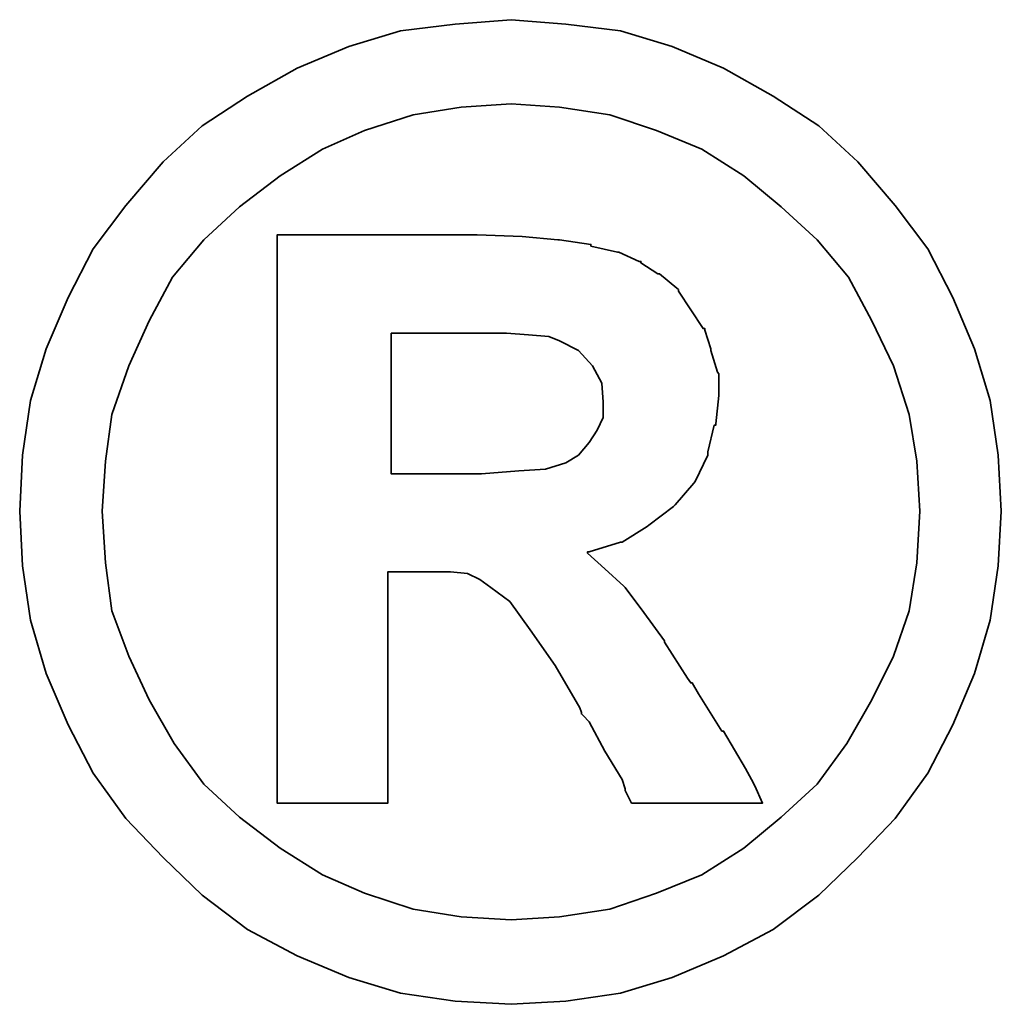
# Model space of a CAD drawing. Extents: x 15 to 593, y 42 to 145.
# Tile 57 of 59: x 150.6 to 151.298, y 104.436 to 105.136. Entities that reach past the tile are written whole.
import ezdxf

# ---------------------------------------------------------------- set-up
doc = ezdxf.new("R2010")
doc.units = 0
doc.header["$LTSCALE"] = 3
doc.header["$MEASUREMENT"] = 0
doc.layers.add('DIM', color=4, linetype='CONTINUOUS')
doc.layers.add('layer 1', color=7, linetype='CONTINUOUS')

# ---------------------------------------------------------------- blocks, each defined once
blk = doc.blocks.new('TBI MOTION logo(完整正式版)')
at = {"layer": 'layer 1', "color": 22, "lineweight": 35}
for points, knots in [([(81.20634, 4.98624), (81.20634, 4.98624), (81.18649, 5.32862), (81.18649, 5.32862), (81.18649, 5.32862), (81.18649, 5.32862), (81.13886, 5.66206), (81.13886, 5.66206), (81.13886, 5.66206), (81.13886, 5.66206), (81.04359, 5.97764), (81.04359, 5.97764), (81.04359, 5.97764), (81.04359, 5.97764), (80.91061, 6.29124), (80.91061, 6.29124), (80.91061, 6.29124), (80.91061, 6.29124), (80.75778, 6.58697), (80.75778, 6.58697), (80.75778, 6.58697), (80.75778, 6.58697), (80.5593, 6.85294), (80.5593, 6.85294), (80.5593, 6.85294), (80.5593, 6.85294), (80.33105, 7.1189), (80.33105, 7.1189), (80.33105, 7.1189), (80.33105, 7.1189), (80.09287, 7.33921), (80.09287, 7.33921), (80.09287, 7.33921), (80.09287, 7.33921), (79.815, 7.51982), (79.815, 7.51982), (79.815, 7.51982), (79.815, 7.51982), (79.51133, 7.69051), (79.51133, 7.69051), (79.51133, 7.69051), (79.51133, 7.69051), (79.19773, 7.8235), (79.19773, 7.8235), (79.19773, 7.8235), (79.19773, 7.8235), (78.88215, 7.91877), (78.88215, 7.91877), (78.88215, 7.91877), (78.88215, 7.91877), (78.54871, 7.95846), (78.54871, 7.95846), (78.54871, 7.95846), (78.54871, 7.95846), (78.21526, 7.98625), (78.21526, 7.98625), (78.21526, 7.98625), (78.21526, 7.98625), (77.87388, 7.95846), (77.87388, 7.95846), (77.87388, 7.95846), (77.87388, 7.95846), (77.54044, 7.91877), (77.54044, 7.91877), (77.54044, 7.91877), (77.54044, 7.91877), (77.22485, 7.8235), (77.22485, 7.8235), (77.22485, 7.8235), (77.22485, 7.8235), (76.91027, 7.69051), (76.91027, 7.69051), (76.91027, 7.69051), (76.91027, 7.69051), (76.6056, 7.51982), (76.6056, 7.51982), (76.6056, 7.51982), (76.6056, 7.51982), (76.32972, 7.33921), (76.32972, 7.33921), (76.32972, 7.33921), (76.32972, 7.33921), (76.09154, 7.1189), (76.09154, 7.1189), (76.09154, 7.1189), (76.09154, 7.1189), (75.86329, 6.85294), (75.86329, 6.85294), (75.86329, 6.85294), (75.86329, 6.85294), (75.66382, 6.58697), (75.66382, 6.58697), (75.66382, 6.58697), (75.66382, 6.58697), (75.51099, 6.29124), (75.51099, 6.29124), (75.51099, 6.29124), (75.51099, 6.29124), (75.37702, 5.97764), (75.37702, 5.97764), (75.37702, 5.97764), (75.37702, 5.97764), (75.28175, 5.66206), (75.28175, 5.66206), (75.28175, 5.66206), (75.28175, 5.66206), (75.23411, 5.32862), (75.23411, 5.32862), (75.23411, 5.32862), (75.23411, 5.32862), (75.21625, 4.98624), (75.21625, 4.98624), (75.21625, 4.98624), (75.21625, 4.98624), (75.23411, 4.6528), (75.23411, 4.6528), (75.23411, 4.6528), (75.23411, 4.6528), (75.28175, 4.32035), (75.28175, 4.32035), (75.28175, 4.32035), (75.28175, 4.32035), (75.37702, 3.99583), (75.37702, 3.99583), (75.37702, 3.99583), (75.37702, 3.99583), (75.51099, 3.68224), (75.51099, 3.68224), (75.51099, 3.68224), (75.51099, 3.68224), (75.66382, 3.38749), (75.66382, 3.38749), (75.66382, 3.38749), (75.66382, 3.38749), (75.86329, 3.10963), (75.86329, 3.10963), (75.86329, 3.10963), (75.86329, 3.10963), (76.09154, 2.87145), (76.09154, 2.87145), (76.09154, 2.87145), (76.09154, 2.87145), (76.32972, 2.6432), (76.32972, 2.6432), (76.32972, 2.6432), (76.32972, 2.6432), (76.6056, 2.43381), (76.6056, 2.43381), (76.6056, 2.43381), (76.6056, 2.43381), (76.91027, 2.27205), (76.91027, 2.27205), (76.91027, 2.27205), (76.91027, 2.27205), (77.22485, 2.13906), (77.22485, 2.13906), (77.22485, 2.13906), (77.22485, 2.13906), (77.54044, 2.0438), (77.54044, 2.0438), (77.54044, 2.0438), (77.54044, 2.0438), (77.87388, 1.99616), (77.87388, 1.99616), (77.87388, 1.99616), (77.87388, 1.99616), (78.21526, 1.97631), (78.21526, 1.97631), (78.21526, 1.97631), (78.21526, 1.97631), (78.54871, 1.99616), (78.54871, 1.99616), (78.54871, 1.99616), (78.54871, 1.99616), (78.88215, 2.0438), (78.88215, 2.0438), (78.88215, 2.0438), (78.88215, 2.0438), (79.19773, 2.13906), (79.19773, 2.13906), (79.19773, 2.13906), (79.19773, 2.13906), (79.51133, 2.27205), (79.51133, 2.27205), (79.51133, 2.27205), (79.51133, 2.27205), (79.815, 2.43381), (79.815, 2.43381), (79.815, 2.43381), (79.815, 2.43381), (80.09287, 2.6432), (80.09287, 2.6432), (80.09287, 2.6432), (80.09287, 2.6432), (80.33105, 2.87145), (80.33105, 2.87145), (80.33105, 2.87145), (80.33105, 2.87145), (80.5593, 3.10963), (80.5593, 3.10963), (80.5593, 3.10963), (80.5593, 3.10963), (80.75778, 3.38749), (80.75778, 3.38749), (80.75778, 3.38749), (80.75778, 3.38749), (80.91061, 3.68224), (80.91061, 3.68224), (80.91061, 3.68224), (80.91061, 3.68224), (81.04359, 3.99583), (81.04359, 3.99583), (81.04359, 3.99583), (81.04359, 3.99583), (81.13886, 4.32035), (81.13886, 4.32035), (81.13886, 4.32035), (81.13886, 4.32035), (81.18649, 4.6528), (81.18649, 4.6528), (81.18649, 4.6528), (81.18649, 4.6528), (81.20634, 4.98624), (81.20634, 4.98624)], [0, 0, 0, 0, 0.0178571, 0.0178571, 0.0178571, 0.0178571, 0.0357143, 0.0357143, 0.0357143, 0.0357143, 0.0535714, 0.0535714, 0.0535714, 0.0535714, 0.0714286, 0.0714286, 0.0714286, 0.0714286, 0.0892857, 0.0892857, 0.0892857, 0.0892857, 0.1071429, 0.1071429, 0.1071429, 0.1071429, 0.125, 0.125, 0.125, 0.125, 0.1428571, 0.1428571, 0.1428571, 0.1428571, 0.1607143, 0.1607143, 0.1607143, 0.1607143, 0.1785714, 0.1785714, 0.1785714, 0.1785714, 0.1964286, 0.1964286, 0.1964286, 0.1964286, 0.2142857, 0.2142857, 0.2142857, 0.2142857, 0.2321429, 0.2321429, 0.2321429, 0.2321429, 0.25, 0.25, 0.25, 0.25, 0.2678571, 0.2678571, 0.2678571, 0.2678571, 0.2857143, 0.2857143, 0.2857143, 0.2857143, 0.3035714, 0.3035714, 0.3035714, 0.3035714, 0.3214286, 0.3214286, 0.3214286, 0.3214286, 0.3392857, 0.3392857, 0.3392857, 0.3392857, 0.3571429, 0.3571429, 0.3571429, 0.3571429, 0.375, 0.375, 0.375, 0.375, 0.3928571, 0.3928571, 0.3928571, 0.3928571, 0.4107143, 0.4107143, 0.4107143, 0.4107143, 0.4285714, 0.4285714, 0.4285714, 0.4285714, 0.4464286, 0.4464286, 0.4464286, 0.4464286, 0.4642857, 0.4642857, 0.4642857, 0.4642857, 0.4821429, 0.4821429, 0.4821429, 0.4821429, 0.5, 0.5, 0.5, 0.5, 0.5178571, 0.5178571, 0.5178571, 0.5178571, 0.5357143, 0.5357143, 0.5357143, 0.5357143, 0.5535714, 0.5535714, 0.5535714, 0.5535714, 0.5714286, 0.5714286, 0.5714286, 0.5714286, 0.5892857, 0.5892857, 0.5892857, 0.5892857, 0.6071429, 0.6071429, 0.6071429, 0.6071429, 0.625, 0.625, 0.625, 0.625, 0.6428571, 0.6428571, 0.6428571, 0.6428571, 0.6607143, 0.6607143, 0.6607143, 0.6607143, 0.6785714, 0.6785714, 0.6785714, 0.6785714, 0.6964286, 0.6964286, 0.6964286, 0.6964286, 0.7142857, 0.7142857, 0.7142857, 0.7142857, 0.7321429, 0.7321429, 0.7321429, 0.7321429, 0.75, 0.75, 0.75, 0.75, 0.7678571, 0.7678571, 0.7678571, 0.7678571, 0.7857143, 0.7857143, 0.7857143, 0.7857143, 0.8035714, 0.8035714, 0.8035714, 0.8035714, 0.8214286, 0.8214286, 0.8214286, 0.8214286, 0.8392857, 0.8392857, 0.8392857, 0.8392857, 0.8571429, 0.8571429, 0.8571429, 0.8571429, 0.875, 0.875, 0.875, 0.875, 0.8928571, 0.8928571, 0.8928571, 0.8928571, 0.9107143, 0.9107143, 0.9107143, 0.9107143, 0.9285714, 0.9285714, 0.9285714, 0.9285714, 0.9464286, 0.9464286, 0.9464286, 0.9464286, 0.9642857, 0.9642857, 0.9642857, 0.9642857, 0.9821429, 0.9821429, 0.9821429, 0.9821429, 1, 1, 1, 1]), ([(80.71014, 4.98624), (80.71014, 4.98624), (80.69129, 5.29091), (80.69129, 5.29091), (80.69129, 5.29091), (80.69129, 5.29091), (80.64464, 5.57672), (80.64464, 5.57672), (80.64464, 5.57672), (80.64464, 5.57672), (80.54937, 5.87245), (80.54937, 5.87245), (80.54937, 5.87245), (80.54937, 5.87245), (80.41639, 6.14833), (80.41639, 6.14833), (80.41639, 6.14833), (80.41639, 6.14833), (80.27349, 6.41429), (80.27349, 6.41429), (80.27349, 6.41429), (80.27349, 6.41429), (80.08295, 6.64255), (80.08295, 6.64255), (80.08295, 6.64255), (80.08295, 6.64255), (79.86264, 6.84301), (79.86264, 6.84301), (79.86264, 6.84301), (79.86264, 6.84301), (79.63439, 7.03355), (79.63439, 7.03355), (79.63439, 7.03355), (79.63439, 7.03355), (79.37835, 7.1963), (79.37835, 7.1963), (79.37835, 7.1963), (79.37835, 7.1963), (79.10246, 7.30944), (79.10246, 7.30944), (79.10246, 7.30944), (79.10246, 7.30944), (78.81665, 7.40471), (78.81665, 7.40471), (78.81665, 7.40471), (78.81665, 7.40471), (78.511, 7.45234), (78.511, 7.45234), (78.511, 7.45234), (78.511, 7.45234), (78.21526, 7.47219), (78.21526, 7.47219), (78.21526, 7.47219), (78.21526, 7.47219), (77.9106, 7.45234), (77.9106, 7.45234), (77.9106, 7.45234), (77.9106, 7.45234), (77.61685, 7.40471), (77.61685, 7.40471), (77.61685, 7.40471), (77.61685, 7.40471), (77.32012, 7.30944), (77.32012, 7.30944), (77.32012, 7.30944), (77.32012, 7.30944), (77.06309, 7.1963), (77.06309, 7.1963), (77.06309, 7.1963), (77.06309, 7.1963), (76.80606, 7.03355), (76.80606, 7.03355), (76.80606, 7.03355), (76.80606, 7.03355), (76.55797, 6.84301), (76.55797, 6.84301), (76.55797, 6.84301), (76.55797, 6.84301), (76.34063, 6.64255), (76.34063, 6.64255), (76.34063, 6.64255), (76.34063, 6.64255), (76.1491, 6.41429), (76.1491, 6.41429), (76.1491, 6.41429), (76.1491, 6.41429), (76.0062, 6.14833), (76.0062, 6.14833), (76.0062, 6.14833), (76.0062, 6.14833), (75.88314, 5.87245), (75.88314, 5.87245), (75.88314, 5.87245), (75.88314, 5.87245), (75.77794, 5.57672), (75.77794, 5.57672), (75.77794, 5.57672), (75.77794, 5.57672), (75.73924, 5.29091), (75.73924, 5.29091), (75.73924, 5.29091), (75.73924, 5.29091), (75.72039, 4.98624), (75.72039, 4.98624), (75.72039, 4.98624), (75.72039, 4.98624), (75.73924, 4.67165), (75.73924, 4.67165), (75.73924, 4.67165), (75.73924, 4.67165), (75.77794, 4.37791), (75.77794, 4.37791), (75.77794, 4.37791), (75.77794, 4.37791), (75.88314, 4.10102), (75.88314, 4.10102), (75.88314, 4.10102), (75.88314, 4.10102), (76.0062, 3.83407), (76.0062, 3.83407), (76.0062, 3.83407), (76.0062, 3.83407), (76.15902, 3.56811), (76.15902, 3.56811), (76.15902, 3.56811), (76.15902, 3.56811), (76.34063, 3.32001), (76.34063, 3.32001), (76.34063, 3.32001), (76.34063, 3.32001), (76.55797, 3.11955), (76.55797, 3.11955), (76.55797, 3.11955), (76.55797, 3.11955), (76.80606, 2.92901), (76.80606, 2.92901), (76.80606, 2.92901), (76.80606, 2.92901), (77.06309, 2.76725), (77.06309, 2.76725), (77.06309, 2.76725), (77.06309, 2.76725), (77.32012, 2.65412), (77.32012, 2.65412), (77.32012, 2.65412), (77.32012, 2.65412), (77.61685, 2.55786), (77.61685, 2.55786), (77.61685, 2.55786), (77.61685, 2.55786), (77.9106, 2.51022), (77.9106, 2.51022), (77.9106, 2.51022), (77.9106, 2.51022), (78.21526, 2.49137), (78.21526, 2.49137), (78.21526, 2.49137), (78.21526, 2.49137), (78.511, 2.51022), (78.511, 2.51022), (78.511, 2.51022), (78.511, 2.51022), (78.81665, 2.55786), (78.81665, 2.55786), (78.81665, 2.55786), (78.81665, 2.55786), (79.10246, 2.65412), (79.10246, 2.65412), (79.10246, 2.65412), (79.10246, 2.65412), (79.37835, 2.76725), (79.37835, 2.76725), (79.37835, 2.76725), (79.37835, 2.76725), (79.63439, 2.92901), (79.63439, 2.92901), (79.63439, 2.92901), (79.63439, 2.92901), (79.86264, 3.11955), (79.86264, 3.11955), (79.86264, 3.11955), (79.86264, 3.11955), (80.08295, 3.32001), (80.08295, 3.32001), (80.08295, 3.32001), (80.08295, 3.32001), (80.26356, 3.56811), (80.26356, 3.56811), (80.26356, 3.56811), (80.26356, 3.56811), (80.41639, 3.83407), (80.41639, 3.83407), (80.41639, 3.83407), (80.41639, 3.83407), (80.54937, 4.10102), (80.54937, 4.10102), (80.54937, 4.10102), (80.54937, 4.10102), (80.64464, 4.37791), (80.64464, 4.37791), (80.64464, 4.37791), (80.64464, 4.37791), (80.69129, 4.67165), (80.69129, 4.67165), (80.69129, 4.67165), (80.69129, 4.67165), (80.71014, 4.98624), (80.71014, 4.98624)], [0, 0, 0, 0, 0.0192308, 0.0192308, 0.0192308, 0.0192308, 0.0384615, 0.0384615, 0.0384615, 0.0384615, 0.0576923, 0.0576923, 0.0576923, 0.0576923, 0.0769231, 0.0769231, 0.0769231, 0.0769231, 0.0961538, 0.0961538, 0.0961538, 0.0961538, 0.1153846, 0.1153846, 0.1153846, 0.1153846, 0.1346154, 0.1346154, 0.1346154, 0.1346154, 0.1538462, 0.1538462, 0.1538462, 0.1538462, 0.1730769, 0.1730769, 0.1730769, 0.1730769, 0.1923077, 0.1923077, 0.1923077, 0.1923077, 0.2115385, 0.2115385, 0.2115385, 0.2115385, 0.2307692, 0.2307692, 0.2307692, 0.2307692, 0.25, 0.25, 0.25, 0.25, 0.2692308, 0.2692308, 0.2692308, 0.2692308, 0.2884615, 0.2884615, 0.2884615, 0.2884615, 0.3076923, 0.3076923, 0.3076923, 0.3076923, 0.3269231, 0.3269231, 0.3269231, 0.3269231, 0.3461538, 0.3461538, 0.3461538, 0.3461538, 0.3653846, 0.3653846, 0.3653846, 0.3653846, 0.3846154, 0.3846154, 0.3846154, 0.3846154, 0.4038462, 0.4038462, 0.4038462, 0.4038462, 0.4230769, 0.4230769, 0.4230769, 0.4230769, 0.4423077, 0.4423077, 0.4423077, 0.4423077, 0.4615385, 0.4615385, 0.4615385, 0.4615385, 0.4807692, 0.4807692, 0.4807692, 0.4807692, 0.5, 0.5, 0.5, 0.5, 0.5192308, 0.5192308, 0.5192308, 0.5192308, 0.5384615, 0.5384615, 0.5384615, 0.5384615, 0.5576923, 0.5576923, 0.5576923, 0.5576923, 0.5769231, 0.5769231, 0.5769231, 0.5769231, 0.5961538, 0.5961538, 0.5961538, 0.5961538, 0.6153846, 0.6153846, 0.6153846, 0.6153846, 0.6346154, 0.6346154, 0.6346154, 0.6346154, 0.6538462, 0.6538462, 0.6538462, 0.6538462, 0.6730769, 0.6730769, 0.6730769, 0.6730769, 0.6923077, 0.6923077, 0.6923077, 0.6923077, 0.7115385, 0.7115385, 0.7115385, 0.7115385, 0.7307692, 0.7307692, 0.7307692, 0.7307692, 0.75, 0.75, 0.75, 0.75, 0.7692308, 0.7692308, 0.7692308, 0.7692308, 0.7884615, 0.7884615, 0.7884615, 0.7884615, 0.8076923, 0.8076923, 0.8076923, 0.8076923, 0.8269231, 0.8269231, 0.8269231, 0.8269231, 0.8461538, 0.8461538, 0.8461538, 0.8461538, 0.8653846, 0.8653846, 0.8653846, 0.8653846, 0.8846154, 0.8846154, 0.8846154, 0.8846154, 0.9038462, 0.9038462, 0.9038462, 0.9038462, 0.9230769, 0.9230769, 0.9230769, 0.9230769, 0.9423077, 0.9423077, 0.9423077, 0.9423077, 0.9615385, 0.9615385, 0.9615385, 0.9615385, 0.9807692, 0.9807692, 0.9807692, 0.9807692, 1, 1, 1, 1]), ([(76.78721, 3.2823), (76.78721, 3.2823), (76.78721, 3.32001), (76.78721, 3.32001), (76.78721, 3.32001), (76.78721, 3.32001), (76.78721, 3.42422), (76.78721, 3.42422), (76.78721, 3.42422), (76.78721, 3.42422), (76.78721, 3.59689), (76.78721, 3.59689), (76.78721, 3.59689), (76.78721, 3.59689), (76.78721, 3.80529), (76.78721, 3.80529), (76.78721, 3.80529), (76.78721, 3.80529), (76.78721, 4.0524), (76.78721, 4.0524), (76.78721, 4.0524), (76.78721, 4.0524), (76.78721, 4.32035), (76.78721, 4.32035), (76.78721, 4.32035), (76.78721, 4.32035), (76.78721, 4.92868), (76.78721, 4.92868), (76.78721, 4.92868), (76.78721, 4.92868), (76.78721, 5.53801), (76.78721, 5.53801), (76.78721, 5.53801), (76.78721, 5.53801), (76.78721, 5.82482), (76.78721, 5.82482), (76.78721, 5.82482), (76.78721, 5.82482), (76.78721, 6.07291), (76.78721, 6.07291), (76.78721, 6.07291), (76.78721, 6.07291), (76.78721, 6.30017), (76.78721, 6.30017), (76.78721, 6.30017), (76.78721, 6.30017), (76.78721, 6.45399), (76.78721, 6.45399), (76.78721, 6.45399), (76.78721, 6.45399), (76.78721, 6.5572), (76.78721, 6.5572), (76.78721, 6.5572), (76.78721, 6.5572), (76.78721, 6.59689), (76.78721, 6.59689), (76.78721, 6.59689), (76.78721, 6.59689), (76.78721, 6.67232), (76.78721, 6.67232), (76.78721, 6.67232), (76.78721, 6.67232), (76.8537, 6.67232), (76.8537, 6.67232), (76.8537, 6.67232), (76.8537, 6.67232), (76.87355, 6.67232), (76.87355, 6.67232), (76.87355, 6.67232), (76.87355, 6.67232), (76.91027, 6.67232), (76.91027, 6.67232), (76.91027, 6.67232), (76.91027, 6.67232), (77.04424, 6.67232), (77.04424, 6.67232), (77.04424, 6.67232), (77.04424, 6.67232), (77.22485, 6.67232), (77.22485, 6.67232), (77.22485, 6.67232), (77.22485, 6.67232), (77.43524, 6.67232), (77.43524, 6.67232), (77.43524, 6.67232), (77.43524, 6.67232), (77.65357, 6.67232), (77.65357, 6.67232), (77.65357, 6.67232), (77.65357, 6.67232), (77.82625, 6.67232), (77.82625, 6.67232), (77.82625, 6.67232), (77.82625, 6.67232), (77.94037, 6.67232), (77.94037, 6.67232), (77.94037, 6.67232), (77.94037, 6.67232), (77.97709, 6.67232), (77.97709, 6.67232), (77.97709, 6.67232), (77.97709, 6.67232), (77.99694, 6.67232), (77.99694, 6.67232), (77.99694, 6.67232), (77.99694, 6.67232), (78.00686, 6.67232), (78.00686, 6.67232), (78.00686, 6.67232), (78.00686, 6.67232), (78.28275, 6.6624), (78.28275, 6.6624), (78.28275, 6.6624), (78.28275, 6.6624), (78.50107, 6.64255), (78.50107, 6.64255), (78.50107, 6.64255), (78.50107, 6.64255), (78.511, 6.64255), (78.511, 6.64255), (78.511, 6.64255), (78.511, 6.64255), (78.70154, 6.61476), (78.70154, 6.61476), (78.70154, 6.61476), (78.70154, 6.61476), (78.70154, 6.60483), (78.70154, 6.60483), (78.70154, 6.60483), (78.70154, 6.60483), (78.86429, 6.56713), (78.86429, 6.56713), (78.86429, 6.56713), (78.86429, 6.56713), (78.87223, 6.56713), (78.87223, 6.56713), (78.87223, 6.56713), (78.87223, 6.56713), (78.99727, 6.51056), (78.99727, 6.51056), (78.99727, 6.51056), (78.99727, 6.51056), (79.00719, 6.51056), (79.00719, 6.51056), (79.00719, 6.51056), (79.00719, 6.51056), (79.00719, 6.50162), (79.00719, 6.50162), (79.00719, 6.50162), (79.00719, 6.50162), (79.1104, 6.43415), (79.1104, 6.43415), (79.1104, 6.43415), (79.1104, 6.43415), (79.12132, 6.43415), (79.12132, 6.43415), (79.12132, 6.43415), (79.12132, 6.43415), (79.22552, 6.34781), (79.22552, 6.34781), (79.22552, 6.34781), (79.22552, 6.34781), (79.23544, 6.33888), (79.23544, 6.33888), (79.23544, 6.33888), (79.23544, 6.33888), (79.23544, 6.32895), (79.23544, 6.32895), (79.23544, 6.32895), (79.23544, 6.32895), (79.31087, 6.21483), (79.31087, 6.21483), (79.31087, 6.21483), (79.31087, 6.21483), (79.38629, 6.1007), (79.38629, 6.1007), (79.38629, 6.1007), (79.38629, 6.1007), (79.3972, 6.1007), (79.3972, 6.1007), (79.3972, 6.1007), (79.3972, 6.1007), (79.3972, 6.09078), (79.3972, 6.09078), (79.3972, 6.09078), (79.3972, 6.09078), (79.43392, 5.97764), (79.43392, 5.97764), (79.43392, 5.97764), (79.43392, 5.97764), (79.43392, 5.96772), (79.43392, 5.96772), (79.43392, 5.96772), (79.43392, 5.96772), (79.47362, 5.83474), (79.47362, 5.83474), (79.47362, 5.83474), (79.47362, 5.83474), (79.48156, 5.82482), (79.48156, 5.82482), (79.48156, 5.82482), (79.48156, 5.82482), (79.48156, 5.69977), (79.48156, 5.69977), (79.48156, 5.69977), (79.48156, 5.69977), (79.48156, 5.69183), (79.48156, 5.69183), (79.48156, 5.69183), (79.48156, 5.69183), (79.4637, 5.51915), (79.4637, 5.51915), (79.4637, 5.51915), (79.4637, 5.51915), (79.4637, 5.51122), (79.4637, 5.51122), (79.4637, 5.51122), (79.4637, 5.51122), (79.45377, 5.51122), (79.45377, 5.51122), (79.45377, 5.51122), (79.45377, 5.51122), (79.41507, 5.34847), (79.41507, 5.34847), (79.41507, 5.34847), (79.41507, 5.34847), (79.41507, 5.33854), (79.41507, 5.33854), (79.41507, 5.33854), (79.41507, 5.33854), (79.41507, 5.32862), (79.41507, 5.32862), (79.41507, 5.32862), (79.41507, 5.32862), (79.33865, 5.16785), (79.33865, 5.16785), (79.33865, 5.16785), (79.33865, 5.16785), (79.33071, 5.15693), (79.33071, 5.15693), (79.33071, 5.15693), (79.33071, 5.15693), (79.2156, 5.02495), (79.2156, 5.02495), (79.2156, 5.02495), (79.2156, 5.02495), (79.20567, 5.01502), (79.20567, 5.01502), (79.20567, 5.01502), (79.20567, 5.01502), (79.05483, 4.89991), (79.05483, 4.89991), (79.05483, 4.89991), (79.05483, 4.89991), (79.04491, 4.89197), (79.04491, 4.89197), (79.04491, 4.89197), (79.04491, 4.89197), (78.89208, 4.7967), (78.89208, 4.7967), (78.89208, 4.7967), (78.89208, 4.7967), (78.88215, 4.7967), (78.88215, 4.7967), (78.88215, 4.7967), (78.88215, 4.7967), (78.69161, 4.73913), (78.69161, 4.73913), (78.69161, 4.73913), (78.69161, 4.73913), (78.68169, 4.73913), (78.68169, 4.73913), (78.68169, 4.73913), (78.68169, 4.73913), (78.68169, 4.72921), (78.68169, 4.72921), (78.68169, 4.72921), (78.68169, 4.72921), (78.78688, 4.63394), (78.78688, 4.63394), (78.78688, 4.63394), (78.78688, 4.63394), (78.902, 4.52875), (78.902, 4.52875), (78.902, 4.52875), (78.902, 4.52875), (78.91093, 4.52081), (78.91093, 4.52081), (78.91093, 4.52081), (78.91093, 4.52081), (79.02506, 4.36798), (79.02506, 4.36798), (79.02506, 4.36798), (79.02506, 4.36798), (79.1501, 4.1953), (79.1501, 4.1953), (79.1501, 4.1953), (79.1501, 4.1953), (79.1501, 4.18736), (79.1501, 4.18736), (79.1501, 4.18736), (79.1501, 4.18736), (79.29201, 3.96705), (79.29201, 3.96705), (79.29201, 3.96705), (79.29201, 3.96705), (79.31087, 3.93828), (79.31087, 3.93828), (79.31087, 3.93828), (79.31087, 3.93828), (79.32079, 3.93828), (79.32079, 3.93828), (79.32079, 3.93828), (79.32079, 3.93828), (79.3585, 3.87178), (79.3585, 3.87178), (79.3585, 3.87178), (79.3585, 3.87178), (79.50141, 3.64353), (79.50141, 3.64353), (79.50141, 3.64353), (79.50141, 3.64353), (79.51133, 3.64353), (79.51133, 3.64353), (79.51133, 3.64353), (79.51133, 3.64353), (79.64431, 3.41528), (79.64431, 3.41528), (79.64431, 3.41528), (79.64431, 3.41528), (79.68202, 3.3478), (79.68202, 3.3478), (79.68202, 3.3478), (79.68202, 3.3478), (79.70187, 3.31009), (79.70187, 3.31009), (79.70187, 3.31009), (79.70187, 3.31009), (79.7495, 3.2049), (79.7495, 3.2049), (79.7495, 3.2049), (79.7495, 3.2049), (79.64431, 3.2049), (79.64431, 3.2049), (79.64431, 3.2049), (79.64431, 3.2049), (79.62546, 3.2049), (79.62546, 3.2049), (79.62546, 3.2049), (79.62546, 3.2049), (79.53912, 3.2049), (79.53912, 3.2049), (79.53912, 3.2049), (79.53912, 3.2049), (79.31087, 3.2049), (79.31087, 3.2049), (79.31087, 3.2049), (79.31087, 3.2049), (79.08262, 3.2049), (79.08262, 3.2049), (79.08262, 3.2049), (79.08262, 3.2049), (79.00719, 3.2049), (79.00719, 3.2049), (79.00719, 3.2049), (79.00719, 3.2049), (78.98735, 3.2049), (78.98735, 3.2049), (78.98735, 3.2049), (78.98735, 3.2049), (78.94964, 3.2049), (78.94964, 3.2049), (78.94964, 3.2049), (78.94964, 3.2049), (78.92979, 3.24459), (78.92979, 3.24459), (78.92979, 3.24459), (78.92979, 3.24459), (78.91093, 3.2823), (78.91093, 3.2823), (78.91093, 3.2823), (78.91093, 3.2823), (78.91093, 3.29223), (78.91093, 3.29223), (78.91093, 3.29223), (78.91093, 3.29223), (78.89208, 3.3478), (78.89208, 3.3478), (78.89208, 3.3478), (78.89208, 3.3478), (78.78688, 3.52048), (78.78688, 3.52048), (78.78688, 3.52048), (78.78688, 3.52048), (78.69161, 3.7001), (78.69161, 3.7001), (78.69161, 3.7001), (78.69161, 3.7001), (78.6539, 3.7388), (78.6539, 3.7388), (78.6539, 3.7388), (78.6539, 3.7388), (78.64398, 3.74873), (78.64398, 3.74873), (78.64398, 3.74873), (78.64398, 3.74873), (78.64398, 3.75766), (78.64398, 3.75766), (78.64398, 3.75766), (78.64398, 3.75766), (78.63405, 3.78644), (78.63405, 3.78644), (78.63405, 3.78644), (78.63405, 3.78644), (78.48321, 4.04347), (78.48321, 4.04347), (78.48321, 4.04347), (78.48321, 4.04347), (78.33038, 4.2618), (78.33038, 4.2618), (78.33038, 4.2618), (78.33038, 4.2618), (78.20732, 4.43447), (78.20732, 4.43447), (78.20732, 4.43447), (78.20732, 4.43447), (78.09221, 4.52081), (78.09221, 4.52081), (78.09221, 4.52081), (78.09221, 4.52081), (78.02472, 4.56845), (78.02472, 4.56845), (78.02472, 4.56845), (78.02472, 4.56845), (77.9493, 4.60616), (77.9493, 4.60616), (77.9493, 4.60616), (77.9493, 4.60616), (77.8451, 4.61608), (77.8451, 4.61608), (77.8451, 4.61608), (77.8451, 4.61608), (77.71113, 4.61608), (77.71113, 4.61608), (77.71113, 4.61608), (77.71113, 4.61608), (77.69128, 4.61608), (77.69128, 4.61608), (77.69128, 4.61608), (77.69128, 4.61608), (77.67342, 4.61608), (77.67342, 4.61608), (77.67342, 4.61608), (77.67342, 4.61608), (77.5583, 4.61608), (77.5583, 4.61608), (77.5583, 4.61608), (77.5583, 4.61608), (77.46303, 4.61608), (77.46303, 4.61608), (77.46303, 4.61608), (77.46303, 4.61608), (77.46303, 4.54761), (77.46303, 4.54761), (77.46303, 4.54761), (77.46303, 4.54761), (77.46303, 4.47318), (77.46303, 4.47318), (77.46303, 4.47318), (77.46303, 4.47318), (77.46303, 4.24294), (77.46303, 4.24294), (77.46303, 4.24294), (77.46303, 4.24294), (77.46303, 3.99583), (77.46303, 3.99583), (77.46303, 3.99583), (77.46303, 3.99583), (77.46303, 3.72888), (77.46303, 3.72888), (77.46303, 3.72888), (77.46303, 3.72888), (77.46303, 3.51055), (77.46303, 3.51055), (77.46303, 3.51055), (77.46303, 3.51055), (77.46303, 3.42422), (77.46303, 3.42422), (77.46303, 3.42422), (77.46303, 3.42422), (77.46303, 3.35773), (77.46303, 3.35773), (77.46303, 3.35773), (77.46303, 3.35773), (77.46303, 3.30017), (77.46303, 3.30017), (77.46303, 3.30017), (77.46303, 3.30017), (77.46303, 3.2823), (77.46303, 3.2823), (77.46303, 3.2823), (77.46303, 3.2823), (77.46303, 3.2049), (77.46303, 3.2049), (77.46303, 3.2049), (77.46303, 3.2049), (77.39753, 3.2049), (77.39753, 3.2049), (77.39753, 3.2049), (77.39753, 3.2049), (77.37768, 3.2049), (77.37768, 3.2049), (77.37768, 3.2049), (77.37768, 3.2049), (77.32012, 3.2049), (77.32012, 3.2049), (77.32012, 3.2049), (77.32012, 3.2049), (77.12165, 3.2049), (77.12165, 3.2049), (77.12165, 3.2049), (77.12165, 3.2049), (76.94897, 3.2049), (76.94897, 3.2049), (76.94897, 3.2049), (76.94897, 3.2049), (76.8924, 3.2049), (76.8924, 3.2049), (76.8924, 3.2049), (76.8924, 3.2049), (76.8537, 3.2049), (76.8537, 3.2049), (76.8537, 3.2049), (76.8537, 3.2049), (76.78721, 3.2049), (76.78721, 3.2049), (76.78721, 3.2049), (76.78721, 3.2049), (76.78721, 3.2823), (76.78721, 3.2823)], [0, 0, 0, 0, 0.0074074, 0.0074074, 0.0074074, 0.0074074, 0.0148148, 0.0148148, 0.0148148, 0.0148148, 0.0222222, 0.0222222, 0.0222222, 0.0222222, 0.0296296, 0.0296296, 0.0296296, 0.0296296, 0.037037, 0.037037, 0.037037, 0.037037, 0.0444444, 0.0444444, 0.0444444, 0.0444444, 0.0518519, 0.0518519, 0.0518519, 0.0518519, 0.0592593, 0.0592593, 0.0592593, 0.0592593, 0.0666667, 0.0666667, 0.0666667, 0.0666667, 0.0740741, 0.0740741, 0.0740741, 0.0740741, 0.0814815, 0.0814815, 0.0814815, 0.0814815, 0.0888889, 0.0888889, 0.0888889, 0.0888889, 0.0962963, 0.0962963, 0.0962963, 0.0962963, 0.1037037, 0.1037037, 0.1037037, 0.1037037, 0.1111111, 0.1111111, 0.1111111, 0.1111111, 0.1185185, 0.1185185, 0.1185185, 0.1185185, 0.1259259, 0.1259259, 0.1259259, 0.1259259, 0.1333333, 0.1333333, 0.1333333, 0.1333333, 0.1407407, 0.1407407, 0.1407407, 0.1407407, 0.1481481, 0.1481481, 0.1481481, 0.1481481, 0.1555556, 0.1555556, 0.1555556, 0.1555556, 0.162963, 0.162963, 0.162963, 0.162963, 0.1703704, 0.1703704, 0.1703704, 0.1703704, 0.1777778, 0.1777778, 0.1777778, 0.1777778, 0.1851852, 0.1851852, 0.1851852, 0.1851852, 0.1925926, 0.1925926, 0.1925926, 0.1925926, 0.2, 0.2, 0.2, 0.2, 0.2074074, 0.2074074, 0.2074074, 0.2074074, 0.2148148, 0.2148148, 0.2148148, 0.2148148, 0.2222222, 0.2222222, 0.2222222, 0.2222222, 0.2296296, 0.2296296, 0.2296296, 0.2296296, 0.237037, 0.237037, 0.237037, 0.237037, 0.2444444, 0.2444444, 0.2444444, 0.2444444, 0.2518519, 0.2518519, 0.2518519, 0.2518519, 0.2592593, 0.2592593, 0.2592593, 0.2592593, 0.2666667, 0.2666667, 0.2666667, 0.2666667, 0.2740741, 0.2740741, 0.2740741, 0.2740741, 0.2814815, 0.2814815, 0.2814815, 0.2814815, 0.2888889, 0.2888889, 0.2888889, 0.2888889, 0.2962963, 0.2962963, 0.2962963, 0.2962963, 0.3037037, 0.3037037, 0.3037037, 0.3037037, 0.3111111, 0.3111111, 0.3111111, 0.3111111, 0.3185185, 0.3185185, 0.3185185, 0.3185185, 0.3259259, 0.3259259, 0.3259259, 0.3259259, 0.3333333, 0.3333333, 0.3333333, 0.3333333, 0.3407407, 0.3407407, 0.3407407, 0.3407407, 0.3481481, 0.3481481, 0.3481481, 0.3481481, 0.3555556, 0.3555556, 0.3555556, 0.3555556, 0.362963, 0.362963, 0.362963, 0.362963, 0.3703704, 0.3703704, 0.3703704, 0.3703704, 0.3777778, 0.3777778, 0.3777778, 0.3777778, 0.3851852, 0.3851852, 0.3851852, 0.3851852, 0.3925926, 0.3925926, 0.3925926, 0.3925926, 0.4, 0.4, 0.4, 0.4, 0.4074074, 0.4074074, 0.4074074, 0.4074074, 0.4148148, 0.4148148, 0.4148148, 0.4148148, 0.4222222, 0.4222222, 0.4222222, 0.4222222, 0.4296296, 0.4296296, 0.4296296, 0.4296296, 0.437037, 0.437037, 0.437037, 0.437037, 0.4444444, 0.4444444, 0.4444444, 0.4444444, 0.4518519, 0.4518519, 0.4518519, 0.4518519, 0.4592593, 0.4592593, 0.4592593, 0.4592593, 0.4666667, 0.4666667, 0.4666667, 0.4666667, 0.4740741, 0.4740741, 0.4740741, 0.4740741, 0.4814815, 0.4814815, 0.4814815, 0.4814815, 0.4888889, 0.4888889, 0.4888889, 0.4888889, 0.4962963, 0.4962963, 0.4962963, 0.4962963, 0.5037037, 0.5037037, 0.5037037, 0.5037037, 0.5111111, 0.5111111, 0.5111111, 0.5111111, 0.5185185, 0.5185185, 0.5185185, 0.5185185, 0.5259259, 0.5259259, 0.5259259, 0.5259259, 0.5333333, 0.5333333, 0.5333333, 0.5333333, 0.5407407, 0.5407407, 0.5407407, 0.5407407, 0.5481481, 0.5481481, 0.5481481, 0.5481481, 0.5555556, 0.5555556, 0.5555556, 0.5555556, 0.562963, 0.562963, 0.562963, 0.562963, 0.5703704, 0.5703704, 0.5703704, 0.5703704, 0.5777778, 0.5777778, 0.5777778, 0.5777778, 0.5851852, 0.5851852, 0.5851852, 0.5851852, 0.5925926, 0.5925926, 0.5925926, 0.5925926, 0.6, 0.6, 0.6, 0.6, 0.6074074, 0.6074074, 0.6074074, 0.6074074, 0.6148148, 0.6148148, 0.6148148, 0.6148148, 0.6222222, 0.6222222, 0.6222222, 0.6222222, 0.6296296, 0.6296296, 0.6296296, 0.6296296, 0.637037, 0.637037, 0.637037, 0.637037, 0.6444444, 0.6444444, 0.6444444, 0.6444444, 0.6518519, 0.6518519, 0.6518519, 0.6518519, 0.6592593, 0.6592593, 0.6592593, 0.6592593, 0.6666667, 0.6666667, 0.6666667, 0.6666667, 0.6740741, 0.6740741, 0.6740741, 0.6740741, 0.6814815, 0.6814815, 0.6814815, 0.6814815, 0.6888889, 0.6888889, 0.6888889, 0.6888889, 0.6962963, 0.6962963, 0.6962963, 0.6962963, 0.7037037, 0.7037037, 0.7037037, 0.7037037, 0.7111111, 0.7111111, 0.7111111, 0.7111111, 0.7185185, 0.7185185, 0.7185185, 0.7185185, 0.7259259, 0.7259259, 0.7259259, 0.7259259, 0.7333333, 0.7333333, 0.7333333, 0.7333333, 0.7407407, 0.7407407, 0.7407407, 0.7407407, 0.7481481, 0.7481481, 0.7481481, 0.7481481, 0.7555556, 0.7555556, 0.7555556, 0.7555556, 0.762963, 0.762963, 0.762963, 0.762963, 0.7703704, 0.7703704, 0.7703704, 0.7703704, 0.7777778, 0.7777778, 0.7777778, 0.7777778, 0.7851852, 0.7851852, 0.7851852, 0.7851852, 0.7925926, 0.7925926, 0.7925926, 0.7925926, 0.8, 0.8, 0.8, 0.8, 0.8074074, 0.8074074, 0.8074074, 0.8074074, 0.8148148, 0.8148148, 0.8148148, 0.8148148, 0.8222222, 0.8222222, 0.8222222, 0.8222222, 0.8296296, 0.8296296, 0.8296296, 0.8296296, 0.837037, 0.837037, 0.837037, 0.837037, 0.8444444, 0.8444444, 0.8444444, 0.8444444, 0.8518519, 0.8518519, 0.8518519, 0.8518519, 0.8592593, 0.8592593, 0.8592593, 0.8592593, 0.8666667, 0.8666667, 0.8666667, 0.8666667, 0.8740741, 0.8740741, 0.8740741, 0.8740741, 0.8814815, 0.8814815, 0.8814815, 0.8814815, 0.8888889, 0.8888889, 0.8888889, 0.8888889, 0.8962963, 0.8962963, 0.8962963, 0.8962963, 0.9037037, 0.9037037, 0.9037037, 0.9037037, 0.9111111, 0.9111111, 0.9111111, 0.9111111, 0.9185185, 0.9185185, 0.9185185, 0.9185185, 0.9259259, 0.9259259, 0.9259259, 0.9259259, 0.9333333, 0.9333333, 0.9333333, 0.9333333, 0.9407407, 0.9407407, 0.9407407, 0.9407407, 0.9481481, 0.9481481, 0.9481481, 0.9481481, 0.9555556, 0.9555556, 0.9555556, 0.9555556, 0.962963, 0.962963, 0.962963, 0.962963, 0.9703704, 0.9703704, 0.9703704, 0.9703704, 0.9777778, 0.9777778, 0.9777778, 0.9777778, 0.9851852, 0.9851852, 0.9851852, 0.9851852, 0.9925926, 0.9925926, 0.9925926, 0.9925926, 1, 1, 1, 1]), ([(77.48288, 6.07291), (77.48288, 6.07291), (77.48288, 5.99551), (77.48288, 5.99551), (77.48288, 5.99551), (77.48288, 5.99551), (77.48288, 5.82482), (77.48288, 5.82482), (77.48288, 5.82482), (77.48288, 5.82482), (77.48288, 5.63328), (77.48288, 5.63328), (77.48288, 5.63328), (77.48288, 5.63328), (77.48288, 5.46358), (77.48288, 5.46358), (77.48288, 5.46358), (77.48288, 5.46358), (77.48288, 5.29091), (77.48288, 5.29091), (77.48288, 5.29091), (77.48288, 5.29091), (77.48288, 5.21449), (77.48288, 5.21449), (77.48288, 5.21449), (77.48288, 5.21449), (77.50074, 5.21449), (77.50074, 5.21449), (77.50074, 5.21449), (77.50074, 5.21449), (77.71113, 5.21449), (77.71113, 5.21449), (77.71113, 5.21449), (77.71113, 5.21449), (77.94037, 5.21449), (77.94037, 5.21449), (77.94037, 5.21449), (77.94037, 5.21449), (78.01579, 5.21449), (78.01579, 5.21449), (78.01579, 5.21449), (78.01579, 5.21449), (78.03465, 5.21449), (78.03465, 5.21449), (78.03465, 5.21449), (78.03465, 5.21449), (78.2629, 5.23335), (78.2629, 5.23335), (78.2629, 5.23335), (78.2629, 5.23335), (78.42565, 5.24327), (78.42565, 5.24327), (78.42565, 5.24327), (78.42565, 5.24327), (78.54871, 5.28098), (78.54871, 5.28098), (78.54871, 5.28098), (78.54871, 5.28098), (78.62611, 5.32862), (78.62611, 5.32862), (78.62611, 5.32862), (78.62611, 5.32862), (78.69161, 5.40503), (78.69161, 5.40503), (78.69161, 5.40503), (78.69161, 5.40503), (78.73925, 5.48145), (78.73925, 5.48145), (78.73925, 5.48145), (78.73925, 5.48145), (78.77696, 5.55885), (78.77696, 5.55885), (78.77696, 5.55885), (78.77696, 5.55885), (78.77696, 5.65214), (78.77696, 5.65214), (78.77696, 5.65214), (78.77696, 5.65214), (78.76902, 5.76726), (78.76902, 5.76726), (78.76902, 5.76726), (78.76902, 5.76726), (78.71146, 5.87245), (78.71146, 5.87245), (78.71146, 5.87245), (78.71146, 5.87245), (78.62611, 5.96772), (78.62611, 5.96772), (78.62611, 5.96772), (78.62611, 5.96772), (78.511, 6.02528), (78.511, 6.02528), (78.511, 6.02528), (78.511, 6.02528), (78.44451, 6.05306), (78.44451, 6.05306), (78.44451, 6.05306), (78.44451, 6.05306), (78.32046, 6.06299), (78.32046, 6.06299), (78.32046, 6.06299), (78.32046, 6.06299), (78.18748, 6.07291), (78.18748, 6.07291), (78.18748, 6.07291), (78.18748, 6.07291), (77.99694, 6.07291), (77.99694, 6.07291), (77.99694, 6.07291), (77.99694, 6.07291), (77.97709, 6.07291), (77.97709, 6.07291), (77.97709, 6.07291), (77.97709, 6.07291), (77.90167, 6.07291), (77.90167, 6.07291), (77.90167, 6.07291), (77.90167, 6.07291), (77.69128, 6.07291), (77.69128, 6.07291), (77.69128, 6.07291), (77.69128, 6.07291), (77.50074, 6.07291), (77.50074, 6.07291), (77.50074, 6.07291), (77.50074, 6.07291), (77.48288, 6.07291), (77.48288, 6.07291)], [0, 0, 0, 0, 0.03125, 0.03125, 0.03125, 0.03125, 0.0625, 0.0625, 0.0625, 0.0625, 0.09375, 0.09375, 0.09375, 0.09375, 0.125, 0.125, 0.125, 0.125, 0.15625, 0.15625, 0.15625, 0.15625, 0.1875, 0.1875, 0.1875, 0.1875, 0.21875, 0.21875, 0.21875, 0.21875, 0.25, 0.25, 0.25, 0.25, 0.28125, 0.28125, 0.28125, 0.28125, 0.3125, 0.3125, 0.3125, 0.3125, 0.34375, 0.34375, 0.34375, 0.34375, 0.375, 0.375, 0.375, 0.375, 0.40625, 0.40625, 0.40625, 0.40625, 0.4375, 0.4375, 0.4375, 0.4375, 0.46875, 0.46875, 0.46875, 0.46875, 0.5, 0.5, 0.5, 0.5, 0.53125, 0.53125, 0.53125, 0.53125, 0.5625, 0.5625, 0.5625, 0.5625, 0.59375, 0.59375, 0.59375, 0.59375, 0.625, 0.625, 0.625, 0.625, 0.65625, 0.65625, 0.65625, 0.65625, 0.6875, 0.6875, 0.6875, 0.6875, 0.71875, 0.71875, 0.71875, 0.71875, 0.75, 0.75, 0.75, 0.75, 0.78125, 0.78125, 0.78125, 0.78125, 0.8125, 0.8125, 0.8125, 0.8125, 0.84375, 0.84375, 0.84375, 0.84375, 0.875, 0.875, 0.875, 0.875, 0.90625, 0.90625, 0.90625, 0.90625, 0.9375, 0.9375, 0.9375, 0.9375, 0.96875, 0.96875, 0.96875, 0.96875, 1, 1, 1, 1])]:
    blk.add_open_spline(points, degree=3, knots=knots, dxfattribs=at)

msp = doc.modelspace()

# ---------------------------------------------------------------- block references
at = {"layer": 'DIM', "color": 7, "xscale": 0.1164533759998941, "yscale": 0.1164533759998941, "zscale": 0.1164533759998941}
msp.add_blockref('TBI MOTION logo(完整正式版)', (141.84079, 104.2063), dxfattribs=at)

doc.saveas('drawing.dxf')
